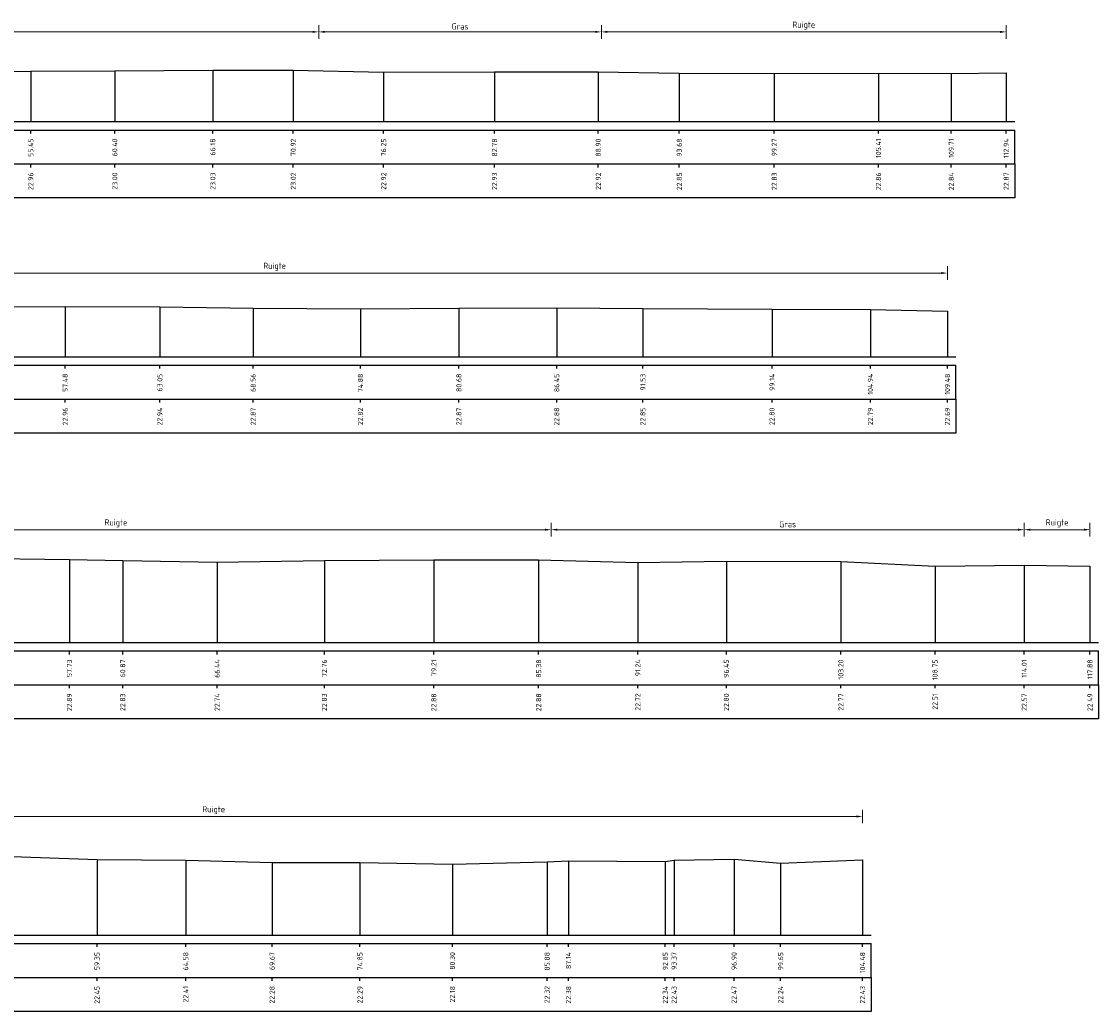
# Model space of a CAD drawing. Header units: metres. Extents: x 186876 to 190692, y 349785 to 350844.
# Tile 8 of 17: x 190483 to 190546, y 350581 to 350639. Entities that reach past the tile are written whole.
import ezdxf
from ezdxf.enums import TextEntityAlignment as Align

# ---------------------------------------------------------------- set-up
doc = ezdxf.new("R2010")
doc.units = ezdxf.units.M
doc.header["$PDMODE"] = 35
doc.header["$PDSIZE"] = 0.075
doc.layers.add('B-ME-AL-PROFIELRASTER-S', color=7, linetype='Continuous')
doc.layers.add('B-ME-GW-MAAIVELD-GD', color=252, linetype='GW-MAAIVELD', lineweight=25)
doc.layers.add('X-XX-AL-DETAIL1-M', color=7, linetype='Continuous', lineweight=18)
doc.styles.add('NLCS-ISO-ANNOTATIEF-T18', font='NLCS-ISO.ttf', dxfattribs={"height": 1.8})
doc.styles.add('NLCS-ISO-ANNOTATIVE-T18', font='NLCS-ISO.ttf', dxfattribs={"height": 1.8})
doc.linetypes.add('GW-MAAIVELD', pattern='A,12,[40,NLCS.SHX,S=1,R=0,X=0,Y=-0.5],12', length=24)
doc.dimstyles.new('NLCS-ANNOTATIEF-T18-PIJL_L2_H0', dxfattribs={"dimtxt": 2.5, "dimasz": 1.8, "dimexe": 2, "dimexo": 2, "dimgap": 0.7, "dimtad": 1, "dimzin": 0, "dimdsep": 46, "dimtxsty": 'NLCS-ISO-ANNOTATIEF-T18', "dimcen": 0, "dimdle": 2, "dimclrd": 256, "dimclre": 256, "dimclrt": 10, "dimaunit": 2, "dimadec": 0, "dimazin": 0, "dimtfac": 1, "dimtdec": 3, "dimtofl": 0, "dimtmove": 0, "dimatfit": 3, "dimfxl": 2, "dimfxlon": 1, "dimtfillclr": 256, "dimtolj": 1, "dimtzin": 0, "dimlwd": -1, "dimlwe": -1, "dimarcsym": 0})

# ---------------------------------------------------------------- blocks, each defined once
blk = doc.blocks.new('SAL-PROFIELRASTER_BALK_EIND1-SOD')
at = {"color": 0, "linetype": 'ByBlock', "lineweight": -2}
blk.add_line((1, -12.5), (1, -2.5), dxfattribs=at)
at = {"color": 0, "linetype": 'ByBlock', "lineweight": -2, "flags": 128}
for points in [[(0, 0), (1, 0)], [(0, -2.5), (1, -2.5)], [(0, -12.5), (1, -12.5)]]:
    blk.add_lwpolyline(points, dxfattribs=at)
blk = doc.blocks.new('SAL-PROFIELRASTER_BALK_EIND2-SOD')
at = {"color": 0, "linetype": 'ByBlock', "lineweight": -2}
for p, q in [((1, -2.5), (1, -12.5)), ((1, -12.5), (0, -12.5))]:
    blk.add_line(p, q, dxfattribs=at)
blk = doc.blocks.new('SAL-PROFIELRASTER_BALK_DATA-SOD')
at = {"color": 0, "linetype": 'ByBlock', "lineweight": -2}
blk.add_lwpolyline([(0, -3.5), (0, -2.5)], dxfattribs=at)
at = {"color": 0, "linetype": 'ByBlock', "lineweight": -2, "style": 'NLCS-ISO-ANNOTATIVE-T18'}
blk.add_attdef('GETAL', text='', height=1.5, rotation=90, dxfattribs=at).set_placement((0.75, -5), align=Align.RIGHT)
blk = doc.blocks.new('SAL-PROFIELRASTER_AANHAAL-SOD')
at = {"color": 9, "linetype": 'ByBlock', "lineweight": -2, "flags": 128}
blk.add_lwpolyline([(0, 1), (0, 0)], dxfattribs=at)
blk = doc.blocks.new('*D69')
at = {"layer": 'Defpoints', "color": 0, "transparency": 16777216}
for p in [(190500.213, 350638.814), (190427.793, 350633.531), (190500.213, 350633.531)]:
    blk.add_point(p, dxfattribs=at)
at = {"layer": 'X-XX-AL-DETAIL1-M', "transparency": 16777216}
for p, q in [((190427.793, 350638.414), (190427.793, 350639.214)), ((190500.213, 350638.414), (190500.213, 350639.214)), ((190428.153, 350638.814), (190499.853, 350638.814))]:
    blk.add_line(p, q, dxfattribs=at)
for points in [[(190428.153, 350638.874), (190428.153, 350638.754), (190427.793, 350638.814)], [(190499.853, 350638.874), (190499.853, 350638.754), (190500.213, 350638.814)]]:
    blk.add_solid(points, dxfattribs=at)
at = {"layer": 'X-XX-AL-DETAIL1-M', "color": 10, "transparency": 16777216, "insert": (190464.003, 350639.188), "char_height": 0.36, "attachment_point": 5, "style": 'NLCS-ISO-ANNOTATIEF-T18'}
blk.add_mtext('\\A1;Ruigte', dxfattribs=at)
blk = doc.blocks.new('*D70')
at = {"layer": 'Defpoints', "color": 0, "transparency": 16777216}
for p in [(190516.873, 350638.814), (190500.213, 350633.531), (190516.873, 350633.531)]:
    blk.add_point(p, dxfattribs=at)
at = {"layer": 'X-XX-AL-DETAIL1-M', "transparency": 16777216}
for p, q in [((190500.213, 350638.414), (190500.213, 350639.214)), ((190516.873, 350638.414), (190516.873, 350639.214)), ((190500.573, 350638.814), (190516.513, 350638.814))]:
    blk.add_line(p, q, dxfattribs=at)
for points in [[(190500.573, 350638.874), (190500.573, 350638.754), (190500.213, 350638.814)], [(190516.513, 350638.874), (190516.513, 350638.754), (190516.873, 350638.814)]]:
    blk.add_solid(points, dxfattribs=at)
at = {"layer": 'X-XX-AL-DETAIL1-M', "color": 10, "transparency": 16777216, "insert": (190508.543, 350639.134), "char_height": 0.36, "attachment_point": 5, "style": 'NLCS-ISO-ANNOTATIEF-T18'}
blk.add_mtext('\\A1;Gras', dxfattribs=at)
blk = doc.blocks.new('*D71')
at = {"layer": 'Defpoints', "color": 0, "transparency": 16777216}
for p in [(190540.737, 350638.814), (190516.873, 350633.531), (190540.737, 350633.531)]:
    blk.add_point(p, dxfattribs=at)
at = {"layer": 'X-XX-AL-DETAIL1-M', "transparency": 16777216}
for p, q in [((190516.873, 350638.414), (190516.873, 350639.214)), ((190540.737, 350638.414), (190540.737, 350639.214)), ((190517.233, 350638.814), (190540.377, 350638.814))]:
    blk.add_line(p, q, dxfattribs=at)
for points in [[(190517.233, 350638.874), (190517.233, 350638.754), (190516.873, 350638.814)], [(190540.377, 350638.874), (190540.377, 350638.754), (190540.737, 350638.814)]]:
    blk.add_solid(points, dxfattribs=at)
at = {"layer": 'X-XX-AL-DETAIL1-M', "color": 10, "transparency": 16777216, "insert": (190528.805, 350639.188), "char_height": 0.36, "attachment_point": 5, "style": 'NLCS-ISO-ANNOTATIEF-T18'}
blk.add_mtext('\\A1;Ruigte', dxfattribs=at)
blk = doc.blocks.new('*D74')
at = {"layer": 'Defpoints', "color": 0, "transparency": 16777216}
for p in [(190537.272, 350624.601), (190457.963, 350619.669), (190537.272, 350619.669)]:
    blk.add_point(p, dxfattribs=at)
at = {"layer": 'X-XX-AL-DETAIL1-M', "transparency": 16777216}
for p, q in [((190457.963, 350624.201), (190457.963, 350625.001)), ((190458.323, 350624.601), (190536.912, 350624.601)), ((190537.272, 350624.201), (190537.272, 350625.001))]:
    blk.add_line(p, q, dxfattribs=at)
for points in [[(190458.323, 350624.661), (190458.323, 350624.541), (190457.963, 350624.601)], [(190536.912, 350624.661), (190536.912, 350624.541), (190537.272, 350624.601)]]:
    blk.add_solid(points, dxfattribs=at)
at = {"layer": 'X-XX-AL-DETAIL1-M', "color": 10, "transparency": 16777216, "insert": (190497.617, 350624.975), "char_height": 0.36, "attachment_point": 5, "style": 'NLCS-ISO-ANNOTATIEF-T18'}
blk.add_mtext('\\A1;Ruigte', dxfattribs=at)
blk = doc.blocks.new('*D79')
at = {"layer": 'Defpoints', "color": 0, "transparency": 16777216}
for p in [(190513.913, 350609.476), (190462.603, 350602.828), (190513.913, 350602.828)]:
    blk.add_point(p, dxfattribs=at)
at = {"layer": 'X-XX-AL-DETAIL1-M', "transparency": 16777216}
for p, q in [((190462.603, 350609.076), (190462.603, 350609.876)), ((190462.963, 350609.476), (190513.553, 350609.476)), ((190513.913, 350609.076), (190513.913, 350609.876))]:
    blk.add_line(p, q, dxfattribs=at)
for points in [[(190462.963, 350609.536), (190462.963, 350609.416), (190462.603, 350609.476)], [(190513.553, 350609.536), (190513.553, 350609.416), (190513.913, 350609.476)]]:
    blk.add_solid(points, dxfattribs=at)
at = {"layer": 'X-XX-AL-DETAIL1-M', "color": 10, "transparency": 16777216, "insert": (190488.258, 350609.85), "char_height": 0.36, "attachment_point": 5, "style": 'NLCS-ISO-ANNOTATIEF-T18'}
blk.add_mtext('\\A1;Ruigte', dxfattribs=at)
blk = doc.blocks.new('*D80')
at = {"layer": 'Defpoints', "color": 0, "transparency": 16777216}
for p in [(190541.798, 350609.476), (190513.913, 350602.828), (190541.798, 350602.828)]:
    blk.add_point(p, dxfattribs=at)
at = {"layer": 'X-XX-AL-DETAIL1-M', "transparency": 16777216}
for p, q in [((190513.913, 350609.076), (190513.913, 350609.876)), ((190514.273, 350609.476), (190541.438, 350609.476)), ((190541.798, 350609.076), (190541.798, 350609.876))]:
    blk.add_line(p, q, dxfattribs=at)
for points in [[(190514.273, 350609.536), (190514.273, 350609.416), (190513.913, 350609.476)], [(190541.438, 350609.536), (190541.438, 350609.416), (190541.798, 350609.476)]]:
    blk.add_solid(points, dxfattribs=at)
at = {"layer": 'X-XX-AL-DETAIL1-M', "color": 10, "transparency": 16777216, "insert": (190527.855, 350609.796), "char_height": 0.36, "attachment_point": 5, "style": 'NLCS-ISO-ANNOTATIEF-T18'}
blk.add_mtext('\\A1;Gras', dxfattribs=at)
blk = doc.blocks.new('*D81')
at = {"layer": 'Defpoints', "color": 0, "transparency": 16777216}
for p in [(190545.674, 350609.476), (190541.798, 350602.828), (190545.674, 350602.828)]:
    blk.add_point(p, dxfattribs=at)
at = {"layer": 'X-XX-AL-DETAIL1-M', "transparency": 16777216}
for p, q in [((190541.798, 350609.076), (190541.798, 350609.876)), ((190542.158, 350609.476), (190545.314, 350609.476)), ((190545.674, 350609.076), (190545.674, 350609.876))]:
    blk.add_line(p, q, dxfattribs=at)
for points in [[(190542.158, 350609.536), (190542.158, 350609.416), (190541.798, 350609.476)], [(190545.314, 350609.536), (190545.314, 350609.416), (190545.674, 350609.476)]]:
    blk.add_solid(points, dxfattribs=at)
at = {"layer": 'X-XX-AL-DETAIL1-M', "color": 10, "transparency": 16777216, "insert": (190543.736, 350609.85), "char_height": 0.36, "attachment_point": 5, "style": 'NLCS-ISO-ANNOTATIEF-T18'}
blk.add_mtext('\\A1;Ruigte', dxfattribs=at)
blk = doc.blocks.new('*D84')
at = {"layer": 'Defpoints', "color": 0, "transparency": 16777216}
for p in [(190532.268, 350592.574), (190455.783, 350585.582), (190532.268, 350585.582)]:
    blk.add_point(p, dxfattribs=at)
at = {"layer": 'X-XX-AL-DETAIL1-M', "transparency": 16777216}
for p, q in [((190455.783, 350592.174), (190455.783, 350592.974)), ((190532.268, 350592.174), (190532.268, 350592.974)), ((190456.143, 350592.574), (190531.908, 350592.574))]:
    blk.add_line(p, q, dxfattribs=at)
for points in [[(190456.143, 350592.634), (190456.143, 350592.514), (190455.783, 350592.574)], [(190531.908, 350592.634), (190531.908, 350592.514), (190532.268, 350592.574)]]:
    blk.add_solid(points, dxfattribs=at)
at = {"layer": 'X-XX-AL-DETAIL1-M', "color": 10, "transparency": 16777216, "insert": (190494.025, 350592.948), "char_height": 0.36, "attachment_point": 5, "style": 'NLCS-ISO-ANNOTATIEF-T18'}
blk.add_mtext('\\A1;Ruigte', dxfattribs=at)

msp = doc.modelspace()

# ---------------------------------------------------------------- linework, layer by layer
at = {"layer": 'B-ME-GW-MAAIVELD-GD', "ltscale": 0.1, "elevation": -21.672, "flags": 128}
for points in [[(190427.793, 350636.294), (190431.538, 350636.593), (190436.766, 350636.581), (190438.051, 350636.556), (190441.944, 350636.574), (190446.532, 350636.559), (190451.881, 350636.549), (190456.047, 350636.614), (190460.234, 350636.658), (190465.857, 350636.507), (190469.308, 350636.63), (190473.525, 350636.595), (190478.512, 350636.486), (190483.241, 350636.494), (190488.193, 350636.528), (190493.971, 350636.557), (190498.714, 350636.552), (190504.04, 350636.448), (190510.575, 350636.465), (190516.693, 350636.452), (190521.469, 350636.384), (190527.065, 350636.364), (190533.206, 350636.388), (190537.5, 350636.367), (190540.737, 350636.399)], [(190427.793, 350622.613), (190430.933, 350622.762), (190436.267, 350622.791), (190441.876, 350622.824), (190448.42, 350622.726), (190452.827, 350622.552), (190457.7, 350622.658), (190460.889, 350622.596), (190468, 350622.644), (190473.629, 350622.643), (190480.596, 350622.611), (190485.273, 350622.627), (190490.847, 350622.607), (190496.351, 350622.537), (190502.67, 350622.486), (190508.476, 350622.541), (190514.242, 350622.549), (190519.321, 350622.52), (190526.932, 350622.471), (190532.73, 350622.46), (190537.272, 350622.36)], [(190427.793, 350604.838), (190430.505, 350605.158), (190433.62, 350605.432), (190435.018, 350605.514), (190436.66, 350605.784), (190437.5, 350605.973), (190440.31, 350606.594), (190442.372, 350607.119), (190445.3, 350607.816), (190448.277, 350608.043), (190453.125, 350607.92), (190457.898, 350607.897), (190461.509, 350607.877), (190464.17, 350607.865), (190469.706, 350607.765), (190473.894, 350607.805), (190479.678, 350607.799), (190485.52, 350607.713), (190488.659, 350607.66), (190494.229, 350607.567), (190500.549, 350607.658), (190507, 350607.708), (190513.177, 350607.706), (190519.028, 350607.549), (190524.242, 350607.624), (190530.995, 350607.598), (190536.541, 350607.333), (190541.798, 350607.393), (190545.674, 350607.321)], [(190427.793, 350587.632), (190432.635, 350587.832), (190437.874, 350588.07), (190440.64, 350588.527), (190442.483, 350588.895), (190445.376, 350589.453), (190447.848, 350590.164), (190449.75, 350590.554), (190454.417, 350590.632), (190458.727, 350590.654), (190463.503, 350590.66), (190467.619, 350590.569), (190473.412, 350590.379), (190477.508, 350590.299), (190481.575, 350590.231), (190487.146, 350590.036), (190492.377, 350589.992), (190497.465, 350589.866), (190502.646, 350589.869), (190508.094, 350589.766), (190513.676, 350589.897), (190514.935, 350589.964), (190520.644, 350589.922), (190521.16, 350590.007), (190524.696, 350590.051), (190527.441, 350589.817), (190532.268, 350590.012)]]:
    msp.add_lwpolyline(points, dxfattribs=at)

# ---------------------------------------------------------------- block references
at = {"layer": 'B-ME-AL-PROFIELRASTER-S'}
for p, yscale in [((190483.241, 350633.531, -21.672), 2.963000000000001), ((190483.241, 350633.531, -21.672), 2.963000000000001), ((190488.193, 350633.531, -21.672), 2.997), ((190488.193, 350633.531, -21.672), 2.997), ((190493.971, 350633.531, -21.672), 3.026), ((190493.971, 350633.531, -21.672), 3.026), ((190498.714, 350633.531, -21.672), 3.021000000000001), ((190498.714, 350633.531, -21.672), 3.021000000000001), ((190504.04, 350633.531, -21.672), 2.917000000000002), ((190504.04, 350633.531, -21.672), 2.917000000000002), ((190510.575, 350633.531, -21.672), 2.934000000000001), ((190510.575, 350633.531, -21.672), 2.934000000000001), ((190516.693, 350633.531, -21.672), 2.920999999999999), ((190516.693, 350633.531, -21.672), 2.920999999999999), ((190521.469, 350633.531, -21.672), 2.853000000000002), ((190521.469, 350633.531, -21.672), 2.853000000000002), ((190527.065, 350633.531, -21.672), 2.832999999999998), ((190527.065, 350633.531, -21.672), 2.832999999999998), ((190533.206, 350633.531, -21.672), 2.856999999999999), ((190533.206, 350633.531, -21.672), 2.856999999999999), ((190537.5, 350633.531, -21.672), 2.835999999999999), ((190537.5, 350633.531, -21.672), 2.835999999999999), ((190540.737, 350633.531, -21.672), 2.867999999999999), ((190540.737, 350633.531, -21.672), 2.867999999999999), ((190485.273, 350619.669, -21.672), 2.957999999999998), ((190485.273, 350619.669, -21.672), 2.957999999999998), ((190485.273, 350619.669, -21.672), 2.957999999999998), ((190490.847, 350619.669, -21.672), 2.937999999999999), ((190490.847, 350619.669, -21.672), 2.937999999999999), ((190490.847, 350619.669, -21.672), 2.937999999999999), ((190496.351, 350619.669, -21.672), 2.867999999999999), ((190496.351, 350619.669, -21.672), 2.867999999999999), ((190496.351, 350619.669, -21.672), 2.867999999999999), ((190502.67, 350619.669, -21.672), 2.817), ((190502.67, 350619.669, -21.672), 2.817), ((190502.67, 350619.669, -21.672), 2.817), ((190508.476, 350619.669, -21.672), 2.872), ((190508.476, 350619.669, -21.672), 2.872), ((190508.476, 350619.669, -21.672), 2.872), ((190514.242, 350619.669, -21.672), 2.879999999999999), ((190514.242, 350619.669, -21.672), 2.879999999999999), ((190514.242, 350619.669, -21.672), 2.879999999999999), ((190519.321, 350619.669, -21.672), 2.850999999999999), ((190519.321, 350619.669, -21.672), 2.850999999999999), ((190519.321, 350619.669, -21.672), 2.850999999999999), ((190526.932, 350619.669, -21.672), 2.802), ((190526.932, 350619.669, -21.672), 2.802), ((190526.932, 350619.669, -21.672), 2.802), ((190532.73, 350619.669, -21.672), 2.791), ((190532.73, 350619.669, -21.672), 2.791), ((190532.73, 350619.669, -21.672), 2.791), ((190537.272, 350619.669, -21.672), 2.690999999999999), ((190537.272, 350619.669, -21.672), 2.690999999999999), ((190537.272, 350619.669, -21.672), 2.690999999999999), ((190485.52, 350602.828, -21.672), 4.885000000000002), ((190485.52, 350602.828, -21.672), 4.885000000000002), ((190485.52, 350602.828, -21.672), 4.885000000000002), ((190488.659, 350602.828, -21.672), 4.832000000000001), ((190488.659, 350602.828, -21.672), 4.832000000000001), ((190494.229, 350602.828, -21.672), 4.739000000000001), ((190494.229, 350602.828, -21.672), 4.739000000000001), ((190500.549, 350602.828, -21.672), 4.829999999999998), ((190500.549, 350602.828, -21.672), 4.829999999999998), ((190507, 350602.828, -21.672), 4.879999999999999), ((190507, 350602.828, -21.672), 4.879999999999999), ((190513.177, 350602.828, -21.672), 4.878), ((190513.177, 350602.828, -21.672), 4.878), ((190519.028, 350602.828, -21.672), 4.721), ((190519.028, 350602.828, -21.672), 4.721), ((190524.242, 350602.828, -21.672), 4.795999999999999), ((190524.242, 350602.828, -21.672), 4.795999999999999), ((190530.995, 350602.828, -21.672), 4.77), ((190530.995, 350602.828, -21.672), 4.77), ((190536.541, 350602.828, -21.672), 4.504999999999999), ((190536.541, 350602.828, -21.672), 4.504999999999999), ((190541.798, 350602.828, -21.672), 4.565000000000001), ((190541.798, 350602.828, -21.672), 4.565000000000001), ((190545.674, 350602.828, -21.672), 4.492999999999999), ((190545.674, 350602.828, -21.672), 4.492999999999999), ((190487.146, 350585.582, -21.672), 4.454000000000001), ((190487.146, 350585.582, -21.672), 4.454000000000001), ((190492.377, 350585.582, -21.672), 4.41), ((190492.377, 350585.582, -21.672), 4.41), ((190497.465, 350585.582, -21.672), 4.283999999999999), ((190497.465, 350585.582, -21.672), 4.283999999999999), ((190502.646, 350585.582, -21.672), 4.286999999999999), ((190502.646, 350585.582, -21.672), 4.286999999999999), ((190508.094, 350585.582, -21.672), 4.184000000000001), ((190508.094, 350585.582, -21.672), 4.184000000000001), ((190513.676, 350585.582, -21.672), 4.315000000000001), ((190513.676, 350585.582, -21.672), 4.315000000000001), ((190514.935, 350585.582, -21.672), 4.382000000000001), ((190514.935, 350585.582, -21.672), 4.382000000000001), ((190520.644, 350585.582, -21.672), 4.34), ((190520.644, 350585.582, -21.672), 4.34), ((190521.16, 350585.582, -21.672), 4.425000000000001), ((190521.16, 350585.582, -21.672), 4.425000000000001), ((190524.696, 350585.582, -21.672), 4.469000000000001), ((190524.696, 350585.582, -21.672), 4.469000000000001), ((190527.441, 350585.582, -21.672), 4.234999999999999), ((190527.441, 350585.582, -21.672), 4.234999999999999), ((190532.268, 350585.582, -21.672), 4.43), ((190532.268, 350585.582, -21.672), 4.43)]:
    msp.add_blockref('SAL-PROFIELRASTER_AANHAAL-SOD', p, dxfattribs=dict(at, yscale=yscale))
at = {"layer": 'B-ME-AL-PROFIELRASTER-S', "yscale": 0.2}
for name, p, xscale, zscale in [('SAL-PROFIELRASTER_BALK_EIND1-SOD', (190427.793, 350633.531, -21.672), 113.4444006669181, 113.4444006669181), ('SAL-PROFIELRASTER_BALK_EIND2-SOD', (190427.793, 350631.531, -21.672), 113.4444006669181, 113.4444006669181), ('SAL-PROFIELRASTER_BALK_EIND1-SOD', (190427.793, 350619.669, -21.672), 109.9794190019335, 109.9794190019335), ('SAL-PROFIELRASTER_BALK_EIND2-SOD', (190427.793, 350617.669, -21.672), 109.9794190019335, 109.9794190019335), ('SAL-PROFIELRASTER_BALK_EIND1-SOD', (190427.793, 350602.828, -21.672), 118.3818352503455, 118.3818352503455), ('SAL-PROFIELRASTER_BALK_EIND2-SOD', (190427.793, 350600.828, -21.672), 118.3818352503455, 118.3818352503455), ('SAL-PROFIELRASTER_BALK_EIND1-SOD', (190427.793, 350585.582, -21.672), 104.9752399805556, 104.9752399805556), ('SAL-PROFIELRASTER_BALK_EIND2-SOD', (190427.793, 350583.582, -21.672), 104.9752399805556, 104.9752399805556)]:
    msp.add_blockref(name, p, dxfattribs=dict(at, xscale=xscale, zscale=zscale))
at = {"layer": 'B-ME-AL-PROFIELRASTER-S', "xscale": 0.2, "yscale": 0.2, "zscale": 0.2}
for p, values in [((190483.241, 350633.531, -21.672), {'GETAL': '55.45'}), ((190483.241, 350633.531, -21.672), {'GETAL': '55.45'}), ((190488.193, 350633.531, -21.672), {'GETAL': '60.40'}), ((190488.193, 350633.531, -21.672), {'GETAL': '60.40'}), ((190493.971, 350633.531, -21.672), {'GETAL': '66.18'}), ((190493.971, 350633.531, -21.672), {'GETAL': '66.18'}), ((190498.714, 350633.531, -21.672), {'GETAL': '70.92'}), ((190498.714, 350633.531, -21.672), {'GETAL': '70.92'}), ((190504.04, 350633.531, -21.672), {'GETAL': '76.25'}), ((190504.04, 350633.531, -21.672), {'GETAL': '76.25'}), ((190510.575, 350633.531, -21.672), {'GETAL': '82.78'}), ((190510.575, 350633.531, -21.672), {'GETAL': '82.78'}), ((190516.693, 350633.531, -21.672), {'GETAL': '88.90'}), ((190516.693, 350633.531, -21.672), {'GETAL': '88.90'}), ((190521.469, 350633.531, -21.672), {'GETAL': '93.68'}), ((190521.469, 350633.531, -21.672), {'GETAL': '93.68'}), ((190527.065, 350633.531, -21.672), {'GETAL': '99.27'}), ((190527.065, 350633.531, -21.672), {'GETAL': '99.27'}), ((190533.206, 350633.531, -21.672), {'GETAL': '105.41'}), ((190533.206, 350633.531, -21.672), {'GETAL': '105.41'}), ((190537.5, 350633.531, -21.672), {'GETAL': '109.71'}), ((190537.5, 350633.531, -21.672), {'GETAL': '109.71'}), ((190540.737, 350633.531, -21.672), {'GETAL': '112.94'}), ((190540.737, 350633.531, -21.672), {'GETAL': '112.94'}), ((190483.241, 350631.531, -21.672), {'GETAL': '22.96'}), ((190488.193, 350631.531, -21.672), {'GETAL': '23.00'}), ((190493.971, 350631.531, -21.672), {'GETAL': '23.03'}), ((190498.714, 350631.531, -21.672), {'GETAL': '23.02'}), ((190504.04, 350631.531, -21.672), {'GETAL': '22.92'}), ((190510.575, 350631.531, -21.672), {'GETAL': '22.93'}), ((190516.693, 350631.531, -21.672), {'GETAL': '22.92'}), ((190521.469, 350631.531, -21.672), {'GETAL': '22.85'}), ((190527.065, 350631.531, -21.672), {'GETAL': '22.83'}), ((190533.206, 350631.531, -21.672), {'GETAL': '22.86'}), ((190537.5, 350631.531, -21.672), {'GETAL': '22.84'}), ((190540.737, 350631.531, -21.672), {'GETAL': '22.87'}), ((190485.273, 350619.669, -21.672), {'GETAL': '57.48'}), ((190485.273, 350619.669, -21.672), {'GETAL': '57.48'}), ((190485.273, 350619.669, -21.672), {'GETAL': '57.48'}), ((190490.847, 350619.669, -21.672), {'GETAL': '63.05'}), ((190490.847, 350619.669, -21.672), {'GETAL': '63.05'}), ((190490.847, 350619.669, -21.672), {'GETAL': '63.05'}), ((190496.351, 350619.669, -21.672), {'GETAL': '68.56'}), ((190496.351, 350619.669, -21.672), {'GETAL': '68.56'}), ((190496.351, 350619.669, -21.672), {'GETAL': '68.56'}), ((190502.67, 350619.669, -21.672), {'GETAL': '74.88'}), ((190502.67, 350619.669, -21.672), {'GETAL': '74.88'}), ((190502.67, 350619.669, -21.672), {'GETAL': '74.88'}), ((190508.476, 350619.669, -21.672), {'GETAL': '80.68'}), ((190508.476, 350619.669, -21.672), {'GETAL': '80.68'}), ((190508.476, 350619.669, -21.672), {'GETAL': '80.68'}), ((190514.242, 350619.669, -21.672), {'GETAL': '86.45'}), ((190514.242, 350619.669, -21.672), {'GETAL': '86.45'}), ((190514.242, 350619.669, -21.672), {'GETAL': '86.45'}), ((190519.321, 350619.669, -21.672), {'GETAL': '91.53'}), ((190519.321, 350619.669, -21.672), {'GETAL': '91.53'}), ((190519.321, 350619.669, -21.672), {'GETAL': '91.53'}), ((190526.932, 350619.669, -21.672), {'GETAL': '99.14'}), ((190526.932, 350619.669, -21.672), {'GETAL': '99.14'}), ((190526.932, 350619.669, -21.672), {'GETAL': '99.14'}), ((190532.73, 350619.669, -21.672), {'GETAL': '104.94'}), ((190532.73, 350619.669, -21.672), {'GETAL': '104.94'}), ((190532.73, 350619.669, -21.672), {'GETAL': '104.94'}), ((190537.272, 350619.669, -21.672), {'GETAL': '109.48'}), ((190537.272, 350619.669, -21.672), {'GETAL': '109.48'}), ((190537.272, 350619.669, -21.672), {'GETAL': '109.48'}), ((190485.273, 350617.669, -21.672), {'GETAL': '22.96'}), ((190490.847, 350617.669, -21.672), {'GETAL': '22.94'}), ((190496.351, 350617.669, -21.672), {'GETAL': '22.87'}), ((190502.67, 350617.669, -21.672), {'GETAL': '22.82'}), ((190508.476, 350617.669, -21.672), {'GETAL': '22.87'}), ((190514.242, 350617.669, -21.672), {'GETAL': '22.88'}), ((190519.321, 350617.669, -21.672), {'GETAL': '22.85'}), ((190526.932, 350617.669, -21.672), {'GETAL': '22.80'}), ((190532.73, 350617.669, -21.672), {'GETAL': '22.79'}), ((190537.272, 350617.669, -21.672), {'GETAL': '22.69'}), ((190485.52, 350602.828, -21.672), {'GETAL': '57.73'}), ((190485.52, 350602.828, -21.672), {'GETAL': '57.73'}), ((190485.52, 350602.828, -21.672), {'GETAL': '57.73'}), ((190488.659, 350602.828, -21.672), {'GETAL': '60.87'}), ((190488.659, 350602.828, -21.672), {'GETAL': '60.87'}), ((190494.229, 350602.828, -21.672), {'GETAL': '66.44'}), ((190494.229, 350602.828, -21.672), {'GETAL': '66.44'}), ((190500.549, 350602.828, -21.672), {'GETAL': '72.76'}), ((190500.549, 350602.828, -21.672), {'GETAL': '72.76'}), ((190507, 350602.828, -21.672), {'GETAL': '79.21'}), ((190507, 350602.828, -21.672), {'GETAL': '79.21'}), ((190513.177, 350602.828, -21.672), {'GETAL': '85.38'}), ((190513.177, 350602.828, -21.672), {'GETAL': '85.38'}), ((190519.028, 350602.828, -21.672), {'GETAL': '91.24'}), ((190519.028, 350602.828, -21.672), {'GETAL': '91.24'}), ((190524.242, 350602.828, -21.672), {'GETAL': '96.45'}), ((190524.242, 350602.828, -21.672), {'GETAL': '96.45'}), ((190530.995, 350602.828, -21.672), {'GETAL': '103.20'}), ((190530.995, 350602.828, -21.672), {'GETAL': '103.20'}), ((190536.541, 350602.828, -21.672), {'GETAL': '108.75'}), ((190536.541, 350602.828, -21.672), {'GETAL': '108.75'}), ((190541.798, 350602.828, -21.672), {'GETAL': '114.01'}), ((190541.798, 350602.828, -21.672), {'GETAL': '114.01'}), ((190545.674, 350602.828, -21.672), {'GETAL': '117.88'}), ((190545.674, 350602.828, -21.672), {'GETAL': '117.88'}), ((190485.52, 350600.828, -21.672), {'GETAL': '22.89'}), ((190488.659, 350600.828, -21.672), {'GETAL': '22.83'}), ((190494.229, 350600.828, -21.672), {'GETAL': '22.74'}), ((190500.549, 350600.828, -21.672), {'GETAL': '22.83'}), ((190507, 350600.828, -21.672), {'GETAL': '22.88'}), ((190513.177, 350600.828, -21.672), {'GETAL': '22.88'}), ((190519.028, 350600.828, -21.672), {'GETAL': '22.72'}), ((190524.242, 350600.828, -21.672), {'GETAL': '22.80'}), ((190530.995, 350600.828, -21.672), {'GETAL': '22.77'}), ((190536.541, 350600.828, -21.672), {'GETAL': '22.51'}), ((190541.798, 350600.828, -21.672), {'GETAL': '22.57'}), ((190545.674, 350600.828, -21.672), {'GETAL': '22.49'}), ((190487.146, 350585.582, -21.672), {'GETAL': '59.35'}), ((190487.146, 350585.582, -21.672), {'GETAL': '59.35'}), ((190492.377, 350585.582, -21.672), {'GETAL': '64.58'}), ((190492.377, 350585.582, -21.672), {'GETAL': '64.58'}), ((190497.465, 350585.582, -21.672), {'GETAL': '69.67'}), ((190497.465, 350585.582, -21.672), {'GETAL': '69.67'}), ((190502.646, 350585.582, -21.672), {'GETAL': '74.85'}), ((190502.646, 350585.582, -21.672), {'GETAL': '74.85'}), ((190508.094, 350585.582, -21.672), {'GETAL': '80.30'}), ((190508.094, 350585.582, -21.672), {'GETAL': '80.30'}), ((190513.676, 350585.582, -21.672), {'GETAL': '85.88'}), ((190513.676, 350585.582, -21.672), {'GETAL': '85.88'}), ((190514.935, 350585.582, -21.672), {'GETAL': '87.14'}), ((190514.935, 350585.582, -21.672), {'GETAL': '87.14'}), ((190520.644, 350585.582, -21.672), {'GETAL': '92.85'}), ((190520.644, 350585.582, -21.672), {'GETAL': '92.85'}), ((190521.16, 350585.582, -21.672), {'GETAL': '93.37'}), ((190521.16, 350585.582, -21.672), {'GETAL': '93.37'}), ((190524.696, 350585.582, -21.672), {'GETAL': '96.90'}), ((190524.696, 350585.582, -21.672), {'GETAL': '96.90'}), ((190527.441, 350585.582, -21.672), {'GETAL': '99.65'}), ((190527.441, 350585.582, -21.672), {'GETAL': '99.65'}), ((190532.268, 350585.582, -21.672), {'GETAL': '104.48'}), ((190532.268, 350585.582, -21.672), {'GETAL': '104.48'}), ((190487.146, 350583.582, -21.672), {'GETAL': '22.45'}), ((190492.377, 350583.582, -21.672), {'GETAL': '22.41'}), ((190497.465, 350583.582, -21.672), {'GETAL': '22.28'}), ((190502.646, 350583.582, -21.672), {'GETAL': '22.29'}), ((190508.094, 350583.582, -21.672), {'GETAL': '22.18'}), ((190513.676, 350583.582, -21.672), {'GETAL': '22.32'}), ((190514.935, 350583.582, -21.672), {'GETAL': '22.38'}), ((190520.644, 350583.582, -21.672), {'GETAL': '22.34'}), ((190521.16, 350583.582, -21.672), {'GETAL': '22.43'}), ((190524.696, 350583.582, -21.672), {'GETAL': '22.47'}), ((190527.441, 350583.582, -21.672), {'GETAL': '22.24'}), ((190532.268, 350583.582, -21.672), {'GETAL': '22.43'})]:
    msp.add_blockref('SAL-PROFIELRASTER_BALK_DATA-SOD', p, dxfattribs=at).add_auto_attribs(values)

# ---------------------------------------------------------------- dimensions: what is measured, and where the dimension line sits
at = {"layer": 'X-XX-AL-DETAIL1-M'}
for base, p1, p2, text, picture, middle in [((190500.213, 350638.814, -21.672), (190427.793, 350633.531, -21.672), (190500.213, 350633.531, -21.672), 'Ruigte', '*D69', (190464.003, 350638.814, -21.672)), ((190516.873, 350638.814, -21.672), (190500.213, 350633.531, -21.672), (190516.873, 350633.531, -21.672), 'Gras', '*D70', (190508.543, 350638.814, -21.672)), ((190540.737, 350638.814, -21.672), (190516.873, 350633.531, -21.672), (190540.737, 350633.531, -21.672), 'Ruigte', '*D71', (190528.805, 350638.814, -21.672)), ((190537.272, 350624.601, -21.672), (190457.963, 350619.669, -21.672), (190537.272, 350619.669, -21.672), 'Ruigte', '*D74', (190497.617, 350624.601, -21.672)), ((190513.913, 350609.476, -21.672), (190462.603, 350602.828, -21.672), (190513.913, 350602.828, -21.672), 'Ruigte', '*D79', (190488.258, 350609.476, -21.672)), ((190541.798, 350609.476, -21.672), (190513.913, 350602.828, -21.672), (190541.798, 350602.828, -21.672), 'Gras', '*D80', (190527.855, 350609.476, -21.672)), ((190545.674, 350609.476, -21.672), (190541.798, 350602.828, -21.672), (190545.674, 350602.828, -21.672), 'Ruigte', '*D81', (190543.736, 350609.476, -21.672)), ((190532.268, 350592.574, -21.672), (190455.783, 350585.582, -21.672), (190532.268, 350585.582, -21.672), 'Ruigte', '*D84', (190494.025, 350592.574, -21.672))]:
    dim = msp.add_linear_dim(base=base, p1=p1, p2=p2, text=text, dimstyle='NLCS-ANNOTATIEF-T18-PIJL_L2_H0', dxfattribs=at)
    dim.commit()
    dim.dimension.update_dxf_attribs({"geometry": picture, "text_midpoint": middle, "dimtype": 160})

doc.saveas('drawing.dxf')
